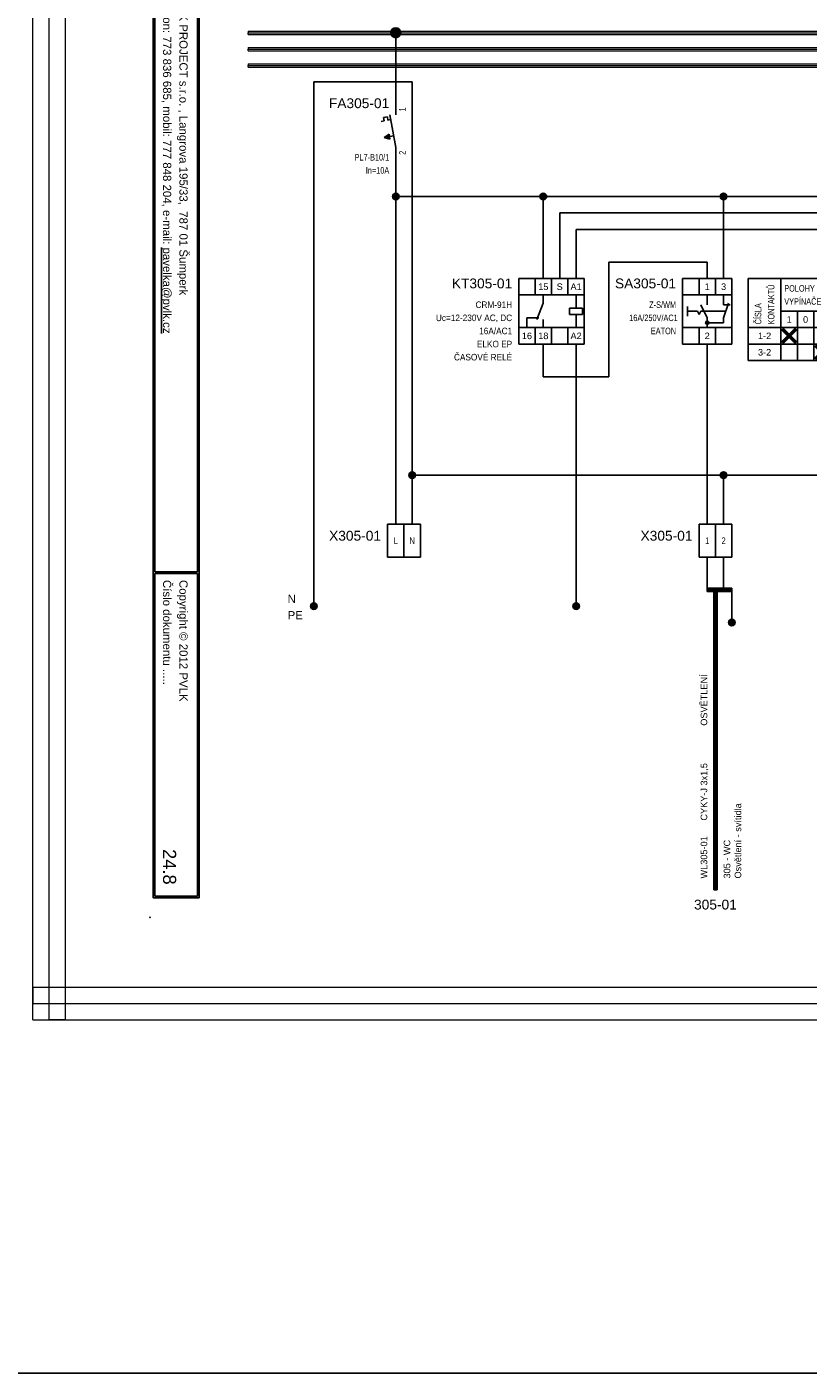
# Model space of a CAD drawing. Extents: x -3642 to 3381, y 3251 to 3904.
# Tile 23 of 41: x 101 to 339, y 3251 to 3662. Entities that reach past the tile are written whole.
import ezdxf
from ezdxf.enums import TextEntityAlignment as Align

# ---------------------------------------------------------------- set-up
doc = ezdxf.new("R2010")
doc.units = 0
doc.header["$MEASUREMENT"] = 0
for name, color, linetype in [('1-KRESBA', 7, 'Continuous'), ('__Bílá', 7, 'Continuous'), ('__Oranžová', 30, 'Continuous'), ('__Rudá 010', 10, 'Continuous'), ('__Svmodrá', 4, 'Continuous'), ('__Vínová 220', 220, 'Continuous'), ('__Zelená', 3, 'Continuous'), ('__Černá 250', 7, 'Continuous')]:
    doc.layers.add(name, color=color, linetype=linetype)
doc.styles.add('Arial', font='arial.ttf')
doc.styles.add('GENERATED_STYLE_1', font='arial.ttf')

# ---------------------------------------------------------------- blocks, each defined once
blk = doc.blocks.new('BLK_Razítko_malé_pro_rozváděče')
at = {"layer": '__Bílá'}
for p, q in [((15, -1), (15, -20)), ((15, -1), (294, -1)), ((15.5, -1.5), (15.5, -19.5)), ((15.5, -1.5), (184.5, -1.5)), ((184.5, -1.5), (184.5, -19.5)), ((185, -1.5), (185, -19.5)), ((185, -1.5), (293.5, -1.5)), ((293.5, -19.5), (293.5, -1.5)), ((294, -20), (294, -1)), ((15, -20), (294, -20)), ((15.5, -19.5), (184.5, -19.5)), ((185, -19.5), (293.5, -19.5)), ((15, -405), (15, -419)), ((15, -405), (294, -405)), ((15.5, -405.5), (15.5, -418.5)), ((15.5, -405.5), (194.5, -405.5)), ((194.5, -405.5), (194.5, -418.5)), ((195, -405.5), (195, -418.5)), ((195, -405.5), (293.5, -405.5)), ((293.5, -405.5), (293.5, -418.5)), ((294, -405), (294, -419)), ((15, -419), (294, -419)), ((15.5, -418.5), (194.5, -418.5)), ((195, -418.5), (293.5, -418.5))]:
    blk.add_line(p, q, dxfattribs=at)
for p in [(0, 0), (300, 0), (0, -420), (300, -420)]:
    blk.add_point(p, dxfattribs=at)
at = {"layer": '__Bílá', "style": 'Arial'}
for s, height, p in [('-', 3, (38, -7)), ('Dokument', 2.5, (187, -7)), ('-', 3, (210.5, -7)), ('SO/PS', 2.5, (17.5, -12)), ('-', 3, (38, -12)), ('Vypracoval', 2.5, (187, -12)), ('-', 3, (210.5, -12)), ('Investor', 2.5, (17.5, -17)), ('-', 3, (38, -17)), ('Datum', 2.5, (187, -17)), ('-', 3, (210.5, -17)), ('PVLK PROJECT s.r.o. , Langrova 195/33,  787 01 Šumperk', 2.5, (17.5, -411)), ('Copyright © 2012 PVLK', 2.5, (197, -411)), ('Telefon: 773 836 685, mobil: 777 848 204, e-mail: %%Upavelka@pvlk.cz', 2.5, (17.5, -416)), ('Číslo dokumentu .....', 2.5, (197, -416))]:
    blk.add_text(s, height=height, dxfattribs=at).set_placement(p)
at = {"layer": '__Vínová 220', "char_height": 2.5, "attachment_point": 7, "style": 'Arial'}
for s, insert in [('715 0908', (17.5, -7)), ('Rozšíření výrobního areálu firmy PLASTKON PRODUCT, S.R.O.', (42.5, -7.75)), ('R3 – Hlavní rozváděč 3NP', (215, -7.75)), ('SO 02 - Novostavba skladovací haly s administrativní budovou', (42.5, -12.75)), ('Miroslav Pavelka', (215, -12.75)), ('Plastkon product, s.r.o., Hlavní 147, Mikulovice 790 84', (42.5, -17.75)), ('06/2016', (215, -17.75))]:
    blk.add_mtext(s, dxfattribs=dict(at, insert=insert))
at = {"layer": '__Vínová 220', "style": 'Arial'}
blk.add_attdef('ČÍSLO', text='', height=4, dxfattribs=at).set_placement((290, -416), align=Align.RIGHT)
blk = doc.blocks.new('L0001A02')
at = {"linetype": 'Continuous'}
h = blk.add_hatch(color=256, dxfattribs=at)
edge = h.paths.add_edge_path()
edge.add_arc((0, 0), 1.5, 0, 360)
blk.add_circle((0, 0), 1.5)
blk = doc.blocks.new('V0085A01')
h = blk.add_hatch(color=256)
edge = h.paths.add_edge_path()
edge.add_arc((0, 0), 1, 0, 360)
blk.add_circle((0, 0), 1)
blk = doc.blocks.new('CRM-91H')
for p, q in [((-4.26, 10.79), (-4.26, -9.21)), ((-4.26, 10.79), (15.74, 10.79)), ((0.74, 5.79), (0.74, 10.79)), ((5.74, 10.79), (5.74, 5.79)), ((10.74, 5.79), (10.74, 10.79)), ((15.74, 10.79), (15.74, -9.21)), ((15.74, 5.79), (-4.26, 5.79)), ((3.24, 3.29), (3.24, 5.79)), ((13.24, 1.79), (13.24, 5.79)), ((1.24, -1.71), (3.24, 3.29)), ((11.24, -0.21), (11.24, 1.79)), ((11.24, 1.79), (15.24, 1.79)), ((15.24, 1.79), (15.24, -0.21)), ((-1.76, -1.21), (-1.76, -4.21)), ((-1.76, -1.21), (1.92, -1.21)), ((3.24, -1.71), (3.24, -4.21)), ((15.24, -0.21), (11.24, -0.21)), ((13.24, -4.21), (13.24, -0.21)), ((15.74, -4.21), (-4.26, -4.21)), ((0.74, -4.21), (0.74, -9.21)), ((5.74, -4.21), (5.74, -9.21)), ((10.74, -4.21), (10.74, -9.21)), ((15.74, -9.21), (-4.26, -9.21))]:
    blk.add_line(p, q)
at = {"style": 'Arial'}
for s, p in [('15', (3.24, 7.29)), ('S', (8.24, 7.29)), ('A1', (13.24, 7.29)), ('16', (-1.76, -7.71)), ('18', (3.24, -7.71)), ('A2', (13.24, -7.71))]:
    blk.add_text(s, height=2, dxfattribs=at).set_placement(p, align=Align.CENTER)
blk.add_attdef('POPIS', text='', height=3, dxfattribs=at).set_placement((-6.26, 7.79), align=Align.RIGHT)
at = {"style": 'Arial', "width": 0.9}
for tag, p in [('CÍVKA', (-6.26, -2.21)), ('TYP', (-6.26, 1.79)), ('DOPLŇ1', (-6.26, -10.21)), ('PROUD', (-6.26, -6.21)), ('DOPLŇ2', (-6.26, -14.21))]:
    blk.add_attdef(tag, text='', height=2, dxfattribs=at).set_placement(p, align=Align.RIGHT)
blk = doc.blocks.new('V0109A02')
for p, q in [((0, 0), (0, 10)), ((5, 10), (0, 10)), ((5, 0), (5, 10)), ((10, 10), (5, 10)), ((10, 0), (10, 10)), ((5, 0), (0, 0)), ((10, 0), (5, 0))]:
    blk.add_line(p, q)
at = {"style": 'Arial'}
blk.add_attdef('POPIS', text='', height=3, dxfattribs=at).set_placement((-2, 5), align=Align.RIGHT)
at = {"style": 'Arial', "width": 0.8}
for tag, p in [('S1', (2.5, 5)), ('S2', (7.5, 5))]:
    blk.add_attdef(tag, text='', height=2, dxfattribs=at).set_placement(p, align=Align.MIDDLE)
blk = doc.blocks.new('L0001A01')
h = blk.add_hatch(color=256)
edge = h.paths.add_edge_path()
edge.add_arc((0, 0), 1, 0, 360)
blk.add_circle((0, 0), 1)
blk = doc.blocks.new('feva2774')
h = blk.add_hatch(color=256)
h.paths.add_polyline_path([(5, -3), (5, -3.5), (5.5, -3.5, 0.414214)])
h.paths.add_polyline_path([(5, -3.5), (5, -4, 0.414214), (5.5, -3.5)])
h.paths.add_polyline_path([(5, -4), (5, -3, 0.414214), (4.5, -3.5, 0.414214)])
for points in [[(30, -7), (28.5, -5.5), (28, -5.5), (28, -6), (29.5, -7.5), (28, -9), (28, -9.5), (28.5, -9.5), (30, -8), (31.5, -9.5), (32, -9.5), (32, -9), (30.5, -7.5), (32, -6), (32, -5.5), (31.5, -5.5)], [(40, -12), (38.5, -10.5), (38, -10.5), (38, -11), (39.5, -12.5), (38, -14), (38, -14.5), (38.5, -14.5), (40, -13), (41.5, -14.5), (42, -14.5), (42, -14), (40.5, -12.5), (42, -11), (42, -10.5), (41.5, -10.5)]]:
    blk.add_hatch(color=256).paths.add_polyline_path(points)
for p, q in [((-2.5, 10), (-2.5, -10)), ((-2.5, 10), (12.5, 10)), ((2.5, 10), (2.5, 5)), ((7.5, 10), (7.5, 5)), ((12.5, 10), (12.5, -10)), ((17.5, 10), (17.5, -15)), ((17.5, 10), (42.5, 10)), ((27.5, 10), (27.5, -15)), ((42.5, 10), (42.5, -15)), ((12.5, 5), (-2.5, 5)), ((5, 2), (5, 5)), ((10, 2), (10, 5)), ((-1, 1.5), (-1, -1.5)), ((2, 0), (-1, 0)), ((2, 0), (2.5, -1)), ((2.5, -1), (3, 0)), ((5, -2), (3, 2)), ((10.67, 0), (3, 0)), ((10, -2), (11.5, 2.5)), ((12, 2), (10, 2)), ((42.5, 0), (27.5, 0)), ((32.5, 0), (32.5, -15)), ((37.5, 0), (37.5, -15)), ((5, -2), (5, -5)), ((5, -3.5), (10, -3.5)), ((10, -2), (10, -3.5)), ((12.5, -5), (-2.5, -5)), ((2.5, -5), (2.5, -10)), ((7.5, -5), (7.5, -10)), ((42.5, -5), (17.5, -5)), ((28, -6), (28, -5.5)), ((28, -5.5), (28.5, -5.5)), ((29.5, -7.5), (28, -6)), ((29.5, -7.5), (28, -9)), ((28.5, -5.5), (30, -7)), ((28.5, -9.5), (30, -8)), ((31.5, -5.5), (30, -7)), ((31.5, -9.5), (30, -8)), ((30.5, -7.5), (32, -6)), ((30.5, -7.5), (32, -9)), ((32, -5.5), (31.5, -5.5)), ((32, -6), (32, -5.5)), ((12.5, -10), (-2.5, -10)), ((42.5, -10), (17.5, -10)), ((28, -9), (28, -9.5)), ((28, -9.5), (28.5, -9.5)), ((32, -9.5), (31.5, -9.5)), ((32, -9), (32, -9.5)), ((38, -11), (38, -10.5)), ((38, -10.5), (38.5, -10.5)), ((39.5, -12.5), (38, -11)), ((38.5, -10.5), (40, -12)), ((41.5, -10.5), (40, -12)), ((40.5, -12.5), (42, -11)), ((42, -10.5), (41.5, -10.5)), ((42, -11), (42, -10.5)), ((42.5, -15), (17.5, -15)), ((39.5, -12.5), (38, -14)), ((38, -14), (38, -14.5)), ((38, -14.5), (38.5, -14.5)), ((38.5, -14.5), (40, -13)), ((41.5, -14.5), (40, -13)), ((40.5, -12.5), (42, -14)), ((42, -14.5), (41.5, -14.5)), ((42, -14), (42, -14.5))]:
    blk.add_line(p, q)
blk.add_circle((5, -3.5), 0.5)
at = {"style": 'Arial'}
for s, p in [('1', (5, 6.5)), ('3', (10, 6.5)), ('1', (30, -3.5)), ('0', (35, -3.5)), ('2', (40, -3.5)), ('2', (5, -8.5)), ('1-2', (22.5, -8.5)), ('3-2', (22.5, -13.5))]:
    blk.add_text(s, height=2, dxfattribs=at).set_placement(p, align=Align.CENTER)
at = {"style": 'Arial', "width": 0.8}
for s, p in [('KONTAKTŮ', (25.5, -4)), ('ČÍSLA', (21.5, -4))]:
    blk.add_text(s, height=2, rotation=90, dxfattribs=at).set_placement(p)
for s, p in [('VYPÍNAČE', (28.5, 2)), ('POLOHY', (28.5, 6))]:
    blk.add_text(s, height=2, dxfattribs=at).set_placement(p)
at = {"style": 'Arial'}
blk.add_attdef('POPIS', text='', height=3, dxfattribs=at).set_placement((-4.5, 7), align=Align.RIGHT)
at = {"style": 'Arial', "width": 0.8}
for tag, p in [('TYP', (-4.5, 1)), ('AC1(PROUD)', (-4, -3)), ('DOPLŇ1', (-4.5, -7))]:
    blk.add_attdef(tag, text='', height=2, dxfattribs=at).set_placement(p, align=Align.RIGHT)
blk = doc.blocks.new('FEVA1462')
blk.add_hatch(color=256).paths.add_polyline_path([(-3.5, -2), (-2.06, -0.92), (-1.772, -2.504)])
for p, q in [((0, 5), (0, 10)), ((-3.752, 4.136), (-2.564, 4.352)), ((-3.752, 4.136), (-3.568, 3.124)), ((-2.564, 4.352), (-2.38, 3.34)), ((-1.818, 5), (0, -5)), ((-4.448, 2.964), (-3.568, 3.124)), ((-2.38, 3.34), (-1.544, 3.492)), ((-3.5, -2), (-2.06, -0.92)), ((-3.5, -2), (-0.64, -1.48)), ((-3.5, -2), (-1.772, -2.504)), ((-2.06, -0.92), (-1.772, -2.504)), ((0, -5), (0, -10))]:
    blk.add_line(p, q)
at = {"style": 'Arial'}
blk.add_attdef('POPIS', text='', height=3, dxfattribs=at).set_placement((-2, 7), align=Align.RIGHT)
at = {"style": 'Arial', "width": 0.8}
blk.add_attdef('NO1', (3, 6), '', height=2, rotation=90, dxfattribs=at)
for tag, p in [('TYP', (-2, -9)), ('PROUD', (-2, -13)), ('DOPLŇ1', (-2, -17)), ('DOPLŇ2', (-2, -21))]:
    blk.add_attdef(tag, text='', height=2, dxfattribs=at).set_placement(p, align=Align.RIGHT)
blk.add_attdef('CO1', text='', height=2, rotation=90, dxfattribs=at).set_placement((3, -6), align=Align.RIGHT)

msp = doc.modelspace()

# ---------------------------------------------------------------- linework, layer by layer
at = {"layer": '1-KRESBA'}
for p, q in [((213.39, 3660), (213.39, 3640)), ((218.39, 3645), (188.39, 3645)), ((188.39, 3645), (188.39, 3485)), ((218.39, 3640), (218.39, 3645)), ((218.39, 3640), (218.39, 3510)), ((213.39, 3620), (213.39, 3510)), ((468.39, 3610), (213.39, 3610)), ((258.39, 3585), (258.39, 3610)), ((313.39, 3585), (313.39, 3610)), ((373.39, 3605), (263.39, 3605)), ((263.39, 3605), (263.39, 3585)), ((268.39, 3585), (268.39, 3600)), ((268.39, 3600), (468.39, 3600)), ((308.39, 3590), (278.39, 3590)), ((278.39, 3590), (278.39, 3555)), ((308.39, 3585), (308.39, 3590)), ((258.39, 3565), (258.39, 3555)), ((268.39, 3565), (268.39, 3485)), ((308.39, 3565), (308.39, 3510)), ((278.39, 3555), (258.39, 3555)), ((468.39, 3525), (218.39, 3525)), ((313.39, 3510), (313.39, 3525)), ((308.39, 3500), (308.39, 3490)), ((313.39, 3500), (313.39, 3490)), ((308.39, 3490.5), (308.39, 3490)), ((308.39, 3490.5), (315.89, 3490.5)), ((308.39, 3489.5), (308.39, 3490)), ((308.39, 3490), (315.89, 3490)), ((308.39, 3489.5), (315.89, 3489.5)), ((310.39, 3398.43), (310.39, 3490.39)), ((310.39, 3490.39), (310.89, 3490.39)), ((310.89, 3398.43), (310.89, 3490.39)), ((311.39, 3490.39), (310.89, 3490.39)), ((311.39, 3398.43), (311.39, 3490.39)), ((315.89, 3490.5), (315.89, 3490)), ((315.89, 3489.5), (315.89, 3490)), ((315.89, 3490), (315.89, 3480)), ((310.39, 3398.43), (310.89, 3398.43)), ((311.39, 3398.43), (310.89, 3398.43))]:
    msp.add_line(p, q, dxfattribs=at)
at = {"layer": '1-KRESBA', "color": 3}
msp.add_lwpolyline([(-3642.15, 3903.52), (3380.95, 3903.52), (3380.95, 3250.95), (-3642.15, 3250.95)], close=True, dxfattribs=at)
at = {"layer": '__Oranžová', "lineweight": 0}
for p, q in [((168.39, 3660.5), (168.39, 3660)), ((168.39, 3660.5), (523.39, 3660.5)), ((168.39, 3659.5), (168.39, 3660)), ((168.39, 3660), (523.39, 3660)), ((168.39, 3659.5), (523.39, 3659.5)), ((168.39, 3655.5), (168.39, 3655)), ((168.39, 3655.5), (523.39, 3655.5)), ((168.39, 3654.5), (168.39, 3655)), ((168.39, 3655), (523.39, 3655)), ((168.39, 3654.5), (523.39, 3654.5)), ((168.39, 3650.5), (168.39, 3650)), ((168.39, 3650.5), (523.39, 3650.5)), ((168.39, 3649.5), (168.39, 3650)), ((168.39, 3650), (523.39, 3650)), ((168.39, 3649.5), (523.39, 3649.5))]:
    msp.add_line(p, q, dxfattribs=at)
at = {"layer": '__Vínová 220', "lineweight": 0}
for p, q in [((102.67, 3358.74), (102.67, 3724.82)), ((107.67, 3358.74), (107.67, 3724.82)), ((112.67, 3358.74), (112.67, 3724.82)), ((102.67, 3368.74), (102.67, 3363.74)), ((102.67, 3368.74), (599.08, 3368.74)), ((102.67, 3358.74), (102.67, 3363.74)), ((102.67, 3363.74), (599.08, 3363.74)), ((102.67, 3358.74), (599.08, 3358.74)), ((102.67, 3358.74), (107.67, 3358.74)), ((112.67, 3358.74), (107.67, 3358.74))]:
    msp.add_line(p, q, dxfattribs=at)

# ---------------------------------------------------------------- block references
at = {"color": 250, "linetype": 'Continuous'}
for p in [(188.39, 3485), (268.39, 3485), (315.89, 3480)]:
    msp.add_blockref('V0085A01', p, dxfattribs=at)
at = {"layer": '1-KRESBA', "rotation": 270}
msp.add_blockref('BLK_Razítko_malé_pro_rozváděče', (558.39, 3690), dxfattribs=at).add_auto_attribs({'ČÍSLO': '24.8'})
at = {"layer": '1-KRESBA'}
msp.add_blockref('L0001A02', (213.39, 3660), dxfattribs=at)
at = {"layer": '1-KRESBA', "color": 250, "linetype": 'Continuous'}
for p in [(213.39, 3610), (258.39, 3610), (313.39, 3610), (218.39, 3525), (313.39, 3525)]:
    msp.add_blockref('L0001A01', p, dxfattribs=at)
at = {"layer": '1-KRESBA'}
msp.add_blockref('CRM-91H', (255.15, 3574.21), dxfattribs=at).add_auto_attribs({'POPIS': 'KT305-01', 'TYP': 'CRM-91H', 'CÍVKA': 'Uc=12-230V AC, DC', 'PROUD': '16A/AC1', 'DOPLŇ1': 'ELKO EP', 'DOPLŇ2': 'ČASOVÉ RELÉ'})
at = {"layer": '__Černá 250'}
for name, p, values in [('FEVA1462', (213.39, 3630), {'POPIS': 'FA305-01', 'TYP': 'PL7-B10/1', 'PROUD': 'In=10A', 'CO1': '2', 'NO1': '1'}), ('feva2774', (303.39, 3575), {'POPIS': 'SA305-01', 'TYP': 'Z-S/WM', 'AC1(PROUD)': '16A/250V/AC1', 'DOPLŇ1': 'EATON'}), ('V0109A02', (210.89, 3500), {'POPIS': 'X305-01', 'S1': 'L', 'S2': 'N'}), ('V0109A02', (305.89, 3500), {'POPIS': 'X305-01', 'S1': '1', 'S2': '2'})]:
    msp.add_blockref(name, p, dxfattribs=at).add_auto_attribs(values)

# ---------------------------------------------------------------- texts
at = {"layer": '__Rudá 010', "style": 'Arial'}
for s, p in [('OSVĚTLENÍ', (308.39, 3448.52)), ('CYKY-J 3x1,5', (308.39, 3419.56)), ('WL305-01', (308.39, 3401.89))]:
    msp.add_text(s, height=2, rotation=90, dxfattribs=at).set_placement(p)
at = {"layer": '__Rudá 010', "style": 'GENERATED_STYLE_1'}
msp.add_text('305-01', height=3, dxfattribs=at).set_placement((310.89, 3392.43), align=Align.CENTER)
at = {"layer": '__Rudá 010', "insert": (313.42, 3401.89), "char_height": 2, "width": 62.8406, "attachment_point": 1, "rotation": 90, "style": 'Arial'}
msp.add_mtext('305 - WC\\POsvětlení - svítidla', dxfattribs=at)
at = {"layer": '__Svmodrá', "linetype": 'Continuous', "style": 'Arial'}
msp.add_text('N', height=2.5, dxfattribs=at).set_placement((180.39, 3486))
msp.add_text('N', height=2.5, dxfattribs=at).set_placement((180.39, 3486))
at = {"layer": '__Zelená', "linetype": 'Continuous', "style": 'Arial'}
msp.add_text('PE', height=2.5, dxfattribs=at).set_placement((180.39, 3481))
msp.add_text('PE', height=2.5, dxfattribs=at).set_placement((180.39, 3481))

doc.saveas('drawing.dxf')
